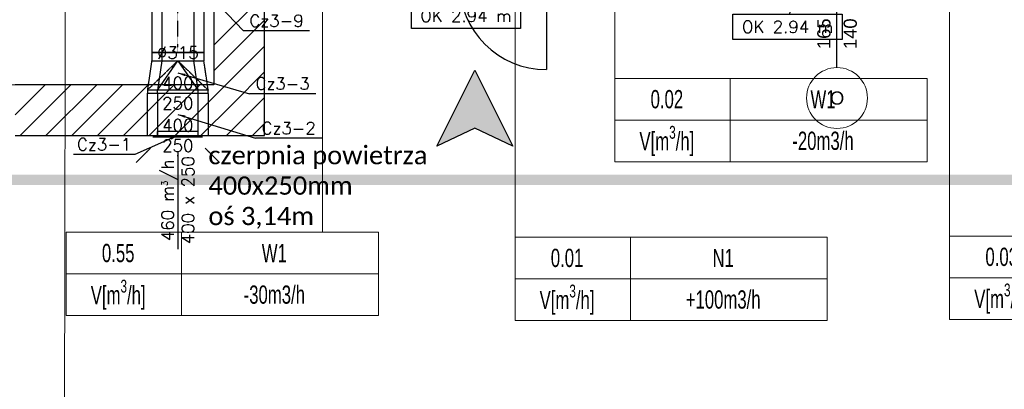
# Model space of a CAD drawing. Header units: millimetres. Extents: x -40063 to 512011, y 350190 to 687060.
# Tile 150 of 256: x 160467 to 170177, y 601083 to 604731. Entities that reach past the tile are written whole.
import ezdxf

# ---------------------------------------------------------------- set-up
doc = ezdxf.new("R2010")
doc.units = ezdxf.units.MM
doc.linetypes.add('DASHDOT', pattern=[1, 0.5, -0.25, 0, -0.25])
doc.linetypes.add('DASHED', pattern=[0.75, 0.5, -0.25])
doc.layers.get('0').update_dxf_attribs({"color": 8})
for name, color, linetype, lineweight in [('_IS_WM_OPIS', 7, 'Continuous', 9), ('FLUID-BILANSE', 150, 'Continuous', 18), ('J_zakres opracowania', 226, 'DASHDOT', 30)]:
    doc.layers.add(name, color=color, linetype=linetype, lineweight=lineweight)
for name, color, linetype in [('Elementy Modelu - Strefy', 8, 'Continuous'), ('FLUID-Cz3', 7, 'Continuous'), ('FLUID-Cz3-120-ARRGR', 7, 'Continuous'), ('FLUID-Cz3-120-DIM', 7, 'Continuous'), ('FLUID-Cz3-120-NUM', 7, 'Continuous'), ('FLUID-Cz3-INS', 7, 'Continuous'), ('FLUID-Cz3-SYM', 7, 'Continuous'), ('FLUID-W1-120-INF', 7, 'Continuous'), ('IS_WM_OPIS', 7, 'Continuous'), ('Konstrukcja - Ściany zew', 8, 'Continuous'), ('X_ref', 8, 'Continuous')]:
    doc.layers.add(name, color=color, linetype=linetype)
doc.styles.add('ARIAL NARROW', font='ARIALN.TTF', dxfattribs={"width": 0.8})
doc.styles.add('FDBES', font='simplex.shx')
doc.styles.add('GENERATED_STYLE_1', font='arial.ttf')
doc.styles.get("Standard").update_dxf_attribs({"font": 'arial.ttf'})
doc.dimstyles.new('FDBES', dxfattribs={"dimscale": 50, "dimtxt": 4, "dimasz": 2.5, "dimexe": 0.8, "dimexo": 2, "dimgap": 1, "dimtad": 1, "dimdsep": 46, "dimtxsty": 'FDBES', "dimcen": 2.5, "dimclrd": 4, "dimclre": 5, "dimadec": 0, "dimazin": 0, "dimtfac": 1, "dimtmove": 0, "dimatfit": 3, "dimfxl": 1, "dimarcsym": 0})

# ---------------------------------------------------------------- blocks, each defined once
blk = doc.blocks.new('*U15262')
at = {"color": 4, "linetype": 'Continuous', "lineweight": -2}
for p, q in [((-894, 157.5), (-894, 0)), ((894, 0), (894, 157.5)), ((-894, 0), (-894, -157.5)), ((894, -157.5), (894, 0))]:
    blk.add_line(p, q, dxfattribs=at)
at = {"color": 0, "linetype": 'ByBlock', "lineweight": -2}
for p, q in [((894, 157.5), (-894, 157.5)), ((894, -157.5), (-894, -157.5))]:
    blk.add_line(p, q, dxfattribs=at)
at = {"layer": 'FLUID-Cz3-INS', "color": 4, "linetype": 'DASHED', "lineweight": -3}
for p, q in [((-894, 257.5), (-894, 157.5)), ((888.3, 257.5), (-894, 257.5)), ((894, 157.5), (894, 251.9)), ((-894, -157.5), (-894, -257.5)), ((894, -257.5), (894, -157.5)), ((894, -257.5), (-894, -257.5))]:
    blk.add_line(p, q, dxfattribs=at)
at = {"layer": 'FLUID-Cz3-SYM', "color": 4, "linetype": 'DASHDOT', "lineweight": -3}
blk.add_line((-894, 0), (894, 0), dxfattribs=at)
blk = doc.blocks.new('*U15261')
at = {"color": 0, "linetype": 'ByBlock', "lineweight": -2}
for p, q in [((-200, 200), (-170, 200)), ((200, 157.5), (120, 157.5)), ((200, -157.5), (120, -157.5)), ((-200, -200), (-170, -200))]:
    blk.add_line(p, q, dxfattribs=at)
at = {"color": 4, "linetype": 'Continuous', "lineweight": -3}
for p, q in [((-170, 200), (120, 0)), ((120, 157.5), (-170, 200)), ((120, 0), (-170, -200)), ((-170, -200), (120, -157.5))]:
    blk.add_line(p, q, dxfattribs=at)
at = {"color": 4, "linetype": 'Continuous', "lineweight": -2}
for p, q in [((200, 0), (200, 157.5)), ((200, -157.5), (200, 0))]:
    blk.add_line(p, q, dxfattribs=at)
at = {"layer": 'FLUID-Cz3-INS', "color": 4, "linetype": 'DASHED', "lineweight": -3}
for p, q in [((-200, 300), (-200, -300)), ((-170, 300), (-200, 300)), ((-170, 300), (120, 0)), ((120, 257.5), (-170, 300)), ((-170, -300), (-170, 300)), ((120, 257.5), (120, 0)), ((200, 257.5), (120, 257.5)), ((200, 157.5), (200, 257.5)), ((120, 0), (-170, -300)), ((120, 0), (120, -257.5)), ((200, -257.5), (200, -157.5)), ((-170, -300), (120, -257.5)), ((200, -257.5), (120, -257.5)), ((-200, -300), (-170, -300))]:
    blk.add_line(p, q, dxfattribs=at)
blk = doc.blocks.new('*U15245')
at = {"color": 0, "linetype": 'ByBlock', "lineweight": -2}
for p, q in [((209, 200), (-209, 200)), ((-209, -200), (209, -200))]:
    blk.add_line(p, q, dxfattribs=at)
at = {"layer": 'FLUID-Cz3-INS', "color": 4, "linetype": 'DASHED', "lineweight": -3}
for p, q in [((-209, 300), (209, 300)), ((-209, -300), (-209, 300)), ((209, -300), (209, 300)), ((209, -300), (-209, -300))]:
    blk.add_line(p, q, dxfattribs=at)
blk = doc.blocks.new('*U15247')
at = {"color": 0, "linetype": 'ByBlock', "lineweight": -2}
for p, q in [((-15, -245), (-15, 245)), ((0, 200), (40, 200)), ((40, -200), (40, 200)), ((0, -200), (40, -200))]:
    blk.add_line(p, q, dxfattribs=at)
at = {"color": 4, "linetype": 'Continuous', "lineweight": -3}
blk.add_line((-15, -200), (-15, 200), dxfattribs=at)
blk = doc.blocks.new('fdgdfg')
at = {"layer": 'Elementy Modelu - Strefy', "linetype": 'Continuous', "lineweight": 0}
for p, q in [((-181300.3, 447699.9), (-181300.3, 455769.9)), ((-186720.3, 447699.9), (-181300.3, 447699.9))]:
    blk.add_line(p, q, dxfattribs=at)
at = {"layer": 'Konstrukcja - Ściany zew', "linetype": 'Continuous'}
for p, q in [((-175155.3, 447870), (-175155.3, 449278.1)), ((-181300.3, 449009.9), (-181300.3, 447699.9)), ((-178020.3, 448709.9), (-178020.3, 447849.9)), ((-181300.3, 448092.4), (-180841.5, 448551.1)), ((-180800.3, 447199.9), (-180800.3, 448509.9)), ((-181300.3, 447837.8), (-180800.3, 448337.8)), ((-181241.9, 447641.6), (-180800.3, 448083.3)), ((-179100.6, 447096.1), (-178726, 447845.3)), ((-178726, 447845.3), (-178351.4, 447096.1)), ((-181114.7, 447514.3), (-180800.3, 447828.7)), ((-183260.9, 447404.5), (-182965.5, 447699.9)), ((-181300.3, 447699.9), (-183260.9, 447699.9)), ((-183211, 447199.9), (-182711, 447699.9)), ((-182956.4, 447199.9), (-182456.4, 447699.9)), ((-182701.9, 447199.9), (-182201.9, 447699.9)), ((-182447.3, 447199.9), (-181947.3, 447699.9)), ((-182192.8, 447199.9), (-181692.8, 447699.9)), ((-181938.2, 447199.9), (-181438.2, 447699.9)), ((-181683.6, 447199.9), (-181241.9, 447641.6)), ((-180987.4, 447387), (-180800.3, 447574.1)), ((-181429.1, 447199.9), (-181114.7, 447514.3)), ((-181174.5, 447199.9), (-180987.4, 447387)), ((-180920, 447199.9), (-180860.1, 447259.7)), ((-180860.1, 447259.7), (-180800.3, 447319.6)), ((-178726, 447272), (-179100.6, 447096.1)), ((-178351.4, 447096.1), (-178726, 447272)), ((-183260.9, 447199.9), (-180800.3, 447199.9))]:
    blk.add_line(p, q, dxfattribs=at)
blk.add_arc((-178020.3, 448709.9), 860, 180, 270, dxfattribs=at)
at = {"layer": 'Konstrukcja - Ściany zew', "color": 251, "linetype": 'Continuous', "lineweight": 13}
for start, end in [(0, 180), (180, 0)]:
    blk.add_arc((-175155.3, 447570), 300, start, end, dxfattribs=at)
at = {"layer": 'Konstrukcja - Ściany zew', "linetype": 'Continuous', "lineweight": 13, "extrusion": (0, 0, -1)}
for points in [[(178726, 447272), (178726, 447845.3), (179100.6, 447096.1)], [(178726, 447845.3), (178726, 447272), (178351.4, 447096.1)]]:
    blk.add_solid(points, dxfattribs=at)
at = {"layer": 'Konstrukcja - Ściany zew', "char_height": 130, "attachment_point": 7, "rotation": 90, "style": 'GENERATED_STYLE_1'}
for s, insert in [('{165}', (-175218.1, 448052.6)), ('{140}', (-174958.1, 448052.6))]:
    blk.add_mtext(s, dxfattribs=dict(at, insert=insert))
at = {"layer": 'Konstrukcja - Ściany zew', "insert": (-175224.8, 447502.9), "char_height": 130, "attachment_point": 7, "style": 'GENERATED_STYLE_1'}
blk.add_mtext('{O}', dxfattribs=at)
blk = doc.blocks.new('*U12194')
at = {"color": 7, "insert": (-482.9, 0), "char_height": 120, "attachment_point": 5, "style": 'FDBES'}
blk.add_mtext('460 m{\\A2;\\H0.5x;3}/h\\P400 x 250', dxfattribs=at)
at = {"color": 7}
blk.add_leader([(0, 0), (-965.7, 0)], dimstyle='FDBES', override={"dimscale": 20, "dimclrd": 7}, dxfattribs=at)
blk = doc.blocks.new('*U12195')
at = {"color": 7}
blk.add_leader([(0, 0), (-141.4, -141.4)], dimstyle='FDBES', override={"dimscale": 20, "dimclrd": 7}, dxfattribs=at)
blk = doc.blocks.new('*U12196')
at = {"color": 7}
blk.add_leader([(0, 0), (-141.4, 141.4)], dimstyle='FDBES', override={"dimscale": 20, "dimclrd": 7}, dxfattribs=at)
blk = doc.blocks.new('*U14369')
at = {"color": 7, "lineweight": -2}
blk.add_lwpolyline([(-687.5, -880.5), (389.1, -880.5), (389.1, -1128.5), (-687.5, -1128.5)], close=True, dxfattribs=at)
at = {"color": 7, "insert": (-149.2, -1004.5), "char_height": 120, "attachment_point": 5, "line_spacing_factor": 1.1, "style": 'FDBES'}
blk.add_mtext('OK 2.94 m', dxfattribs=at)
at = {"color": 7}
blk.add_leader([(0, 0), (-130.8, -880.5)], dimstyle='FDBES', override={"dimscale": 30, "dimclrd": 7, "dimclre": 7}, dxfattribs=at)
blk = doc.blocks.new('*U14370')
at = {"color": 7, "lineweight": -2}
blk.add_lwpolyline([(-774.6, -772.4), (302, -772.4), (302, -1020.4), (-774.6, -1020.4)], close=True, dxfattribs=at)
at = {"color": 7, "insert": (-236.3, -896.4), "char_height": 120, "attachment_point": 5, "line_spacing_factor": 1.1, "style": 'FDBES'}
blk.add_mtext('OK 2.94 m', dxfattribs=at)
at = {"color": 7}
blk.add_leader([(0, 0), (-203.6, -772.4)], dimstyle='FDBES', override={"dimscale": 30, "dimclrd": 7, "dimclre": 7}, dxfattribs=at)
blk = doc.blocks.new('*U15303')
at = {"color": 7}
blk.add_line((1298.9, -679.2), (648.6, -679.2), dxfattribs=at)
at = {"color": 7, "insert": (973.8, -679.2), "char_height": 120, "attachment_point": 5, "style": 'FDBES'}
blk.add_mtext('Cz3-9\\P ', dxfattribs=at)
at = {"color": 7}
blk.add_leader([(0, 0), (648.6, -679.2)], dimstyle='FDBES', override={"dimscale": 30, "dimclrd": 7, "dimclre": 7}, dxfattribs=at)
blk = doc.blocks.new('*U15304')
at = {"color": 7}
blk.add_line((1361.8, -205.2), (705.8, -205.2), dxfattribs=at)
at = {"color": 7, "insert": (1033.8, -205.2), "char_height": 120, "attachment_point": 5, "style": 'FDBES'}
blk.add_mtext('Cz3-3\\P ', dxfattribs=at)
at = {"color": 7}
blk.add_leader([(0, 0), (705.8, -205.2)], dimstyle='FDBES', override={"dimscale": 30, "dimclrd": 7, "dimclre": 7}, dxfattribs=at)
blk = doc.blocks.new('*U15305')
at = {"color": 7}
blk.add_line((1421.8, -236.3), (765.8, -236.3), dxfattribs=at)
at = {"color": 7, "insert": (1093.8, -236.3), "char_height": 120, "attachment_point": 5, "style": 'FDBES'}
blk.add_mtext('Cz3-2\\P ', dxfattribs=at)
at = {"color": 7}
blk.add_leader([(0, 0), (765.8, -236.3)], dimstyle='FDBES', override={"dimscale": 30, "dimclrd": 7, "dimclre": 7}, dxfattribs=at)
blk = doc.blocks.new('*U15306')
at = {"color": 7}
blk.add_line((-423.9, -187.3), (-1028.5, -187.3), dxfattribs=at)
at = {"color": 7, "insert": (-726.2, -187.3), "char_height": 120, "attachment_point": 5, "style": 'FDBES'}
blk.add_mtext('Cz3-1\\P ', dxfattribs=at)
at = {"color": 7}
blk.add_leader([(0, 0), (-423.9, -187.3)], dimstyle='FDBES', override={"dimscale": 30, "dimclrd": 7, "dimclre": 7}, dxfattribs=at)

msp = doc.modelspace()

# ---------------------------------------------------------------- linework, layer by layer
at = {"layer": '_IS_WM_OPIS', "color": 7}
msp.add_lwpolyline([(160908.50408, 600727.27279), (160920.42952, 606181.79943)], dxfattribs=at)
at = {"layer": 'FLUID-BILANSE'}
for p, q in [((166336.42032, 605728.565), (166336.42032, 603329.19709)), ((169638.22545, 605772.74274), (169638.22545, 601773.37483)), ((165351.91034, 605612.28275), (165351.91034, 601762.91484)), ((163454.62799, 605531.64504), (163454.62799, 602632.27714))]:
    msp.add_line(p, q, dxfattribs=at)
for points in [[(166336.42032, 603739.76989), (166336.42032, 604150.34269), (167474.96088, 604150.34269), (167474.96088, 603739.76989)], [(167474.96088, 603739.76989), (167474.96088, 604150.34269), (169415.71632, 604150.34269), (169415.71632, 603739.76989)], [(166336.42032, 603329.19709), (166336.42032, 603739.76989), (167474.96088, 603739.76989), (167474.96088, 603329.19709)], [(167474.96088, 603329.19709), (167474.96088, 603739.76989), (169415.71632, 603739.76989), (169415.71632, 603329.19709)], [(160925.33199, 602221.70434), (160925.33199, 602632.27714), (162063.87255, 602632.27714), (162063.87255, 602221.70434)], [(162063.87255, 602221.70434), (162063.87255, 602632.27714), (164004.62799, 602632.27714), (164004.62799, 602221.70434)], [(165351.91034, 602173.48764), (165351.91034, 602584.06044), (166490.4509, 602584.06044), (166490.4509, 602173.48764)], [(166490.4509, 602173.48764), (166490.4509, 602584.06044), (168431.20634, 602584.06044), (168431.20634, 602173.48764)], [(169638.22545, 602183.94763), (169638.22545, 602594.52043), (170776.76601, 602594.52043), (170776.76601, 602183.94763)], [(160925.33199, 601811.13154), (160925.33199, 602221.70434), (162063.87255, 602221.70434), (162063.87255, 601811.13154)], [(162063.87255, 601811.13154), (162063.87255, 602221.70434), (164004.62799, 602221.70434), (164004.62799, 601811.13154)], [(165351.91034, 601762.91484), (165351.91034, 602173.48764), (166490.4509, 602173.48764), (166490.4509, 601762.91484)], [(166490.4509, 601762.91484), (166490.4509, 602173.48764), (168431.20634, 602173.48764), (168431.20634, 601762.91484)], [(169638.22545, 601773.37483), (169638.22545, 602183.94763), (170776.76601, 602183.94763), (170776.76601, 601773.37483)]]:
    msp.add_lwpolyline(points, close=True, dxfattribs=at)
at = {"layer": 'J_zakres opracowania', "ltscale": 1000, "const_width": 100}
msp.add_lwpolyline([(145238.97833, 603150.87452), (179698.13773, 603150.87452), (179698.13773, 613450.86815), (168198.34775, 613450.86815), (168198.34775, 623228.22314), (179787.48799, 623228.22314), (179787.48799, 655328.15213), (172267.92013, 655328.15213), (172267.92013, 661215.50192), (178887.83809, 661215.50192), (178887.83809, 667165.49127), (169238.45678, 667165.49127), (169238.45678, 670965.36364), (139342.26689, 670965.36364), (139342.26689, 660371.72463), (168578.26628, 660371.72463), (168578.26628, 636879.36656), (155218.96566, 636879.36656), (155218.96566, 616919.40233), (145238.97833, 616919.40233), (145238.97833, 603150.87452)], dxfattribs=at)

# ---------------------------------------------------------------- block references
at = {"layer": 'FLUID-Cz3', "color": 4, "linetype": 'Continuous'}
for name, p, rotation in [('*U15262', (162026.2261, 605299.22849, 3140), 90), ('*U15261', (162026.2261, 604205.22849, 3140), 90), ('*U15245', (162026.2261, 603796.34609, 3140), 270), ('*U15247', (162026.2261, 603587.34609, 3140), 89.99999999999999)]:
    msp.add_blockref(name, p, dxfattribs=dict(at, rotation=rotation))
at = {"layer": 'FLUID-Cz3-120-ARRGR', "rotation": 89.99999999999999}
for name, p in [('*U12196', (161755.51542, 603461.63541, 3140)), ('*U12194', (162026.2261, 603432.34609, 3140)), ('*U12195', (162296.93677, 603461.63541, 3140))]:
    msp.add_blockref(name, p, dxfattribs=at)
at = {"layer": 'FLUID-Cz3-120-NUM', "linetype": 'ByBlock'}
for name, p in [('*U15303', (162026.2261, 605299.22849, 3140)), ('*U15304', (162026.2261, 604205.22849, 3140)), ('*U15305', (162026.2261, 603796.34609, 3140)), ('*U15306', (162026.2261, 603587.34609, 3140))]:
    msp.add_blockref(name, p, dxfattribs=at)
at = {"layer": 'FLUID-W1-120-INF', "linetype": 'ByBlock'}
for name, p in [('*U14370', (165104.18089, 605664.51504, 2935)), ('*U14369', (168189.17753, 605664.51504, 2935))]:
    msp.add_blockref(name, p, dxfattribs=at)
at = {"layer": 'X_ref'}
msp.add_blockref('fdgdfg', (343682.59614, 156387.58931), dxfattribs=at)

# ---------------------------------------------------------------- texts
at = {"layer": 'FLUID-BILANSE', "char_height": 180, "attachment_point": 5, "style": 'ARIAL NARROW'}
for s, insert, width in [('0.02', (166849.63632, 603945.05629), 1026.432), ('W1', (168389.28432, 603945.05629), 2052.864), ('\\A1;V[m\\H0.7x;\\S3^ ;\\H1.4286x;/h]', (166849.63632, 603534.48349), 1026.432), ('-20m3/h', (168389.28432, 603534.48349), 2052.864), ('0.55', (161438.54799, 602426.99074), 1026.432), ('W1', (162978.19599, 602426.99074), 2052.864), ('0.01', (165865.12634, 602378.77404), 1026.432), ('N1', (167404.77434, 602378.77404), 2052.864), ('0.03', (170151.44145, 602389.23403), 1026.432), ('\\A1;V[m\\H0.7x;\\S3^ ;\\H1.4286x;/h]', (161438.54799, 602016.41794), 1026.432), ('-30m3/h', (162978.19599, 602016.41794), 2052.864), ('\\A1;V[m\\H0.7x;\\S3^ ;\\H1.4286x;/h]', (165865.12634, 601968.20124), 1026.432), ('+100m3/h', (167404.77434, 601968.20124), 2052.864), ('\\A1;V[m\\H0.7x;\\S3^ ;\\H1.4286x;/h]', (170151.44145, 601978.66123), 1026.432)]:
    msp.add_mtext(s, dxfattribs=dict(at, insert=insert, width=width))
at = {"layer": 'FLUID-Cz3-120-DIM', "color": 7, "char_height": 120, "attachment_point": 5, "style": 'FDBES'}
for s, insert in [('∅315\\P', (162026.2261, 604405.22849, 3140)), ('400\\P250', (162026.2261, 604005.22849, 3140)), ('400\\P250', (162026.2261, 603587.34609, 3140))]:
    msp.add_mtext(s, dxfattribs=dict(at, insert=insert))
at = {"layer": 'IS_WM_OPIS', "insert": (162328.13648, 603483.69547), "char_height": 179.9999966, "width": 5935.9201341, "attachment_point": 1, "rotation": 0.000000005}
msp.add_mtext('\\fCalibri|b0|i0|c238;czerpnia powietrza \\P400x250mm\\Poś 3,14m', dxfattribs=at)

doc.saveas('drawing.dxf')
